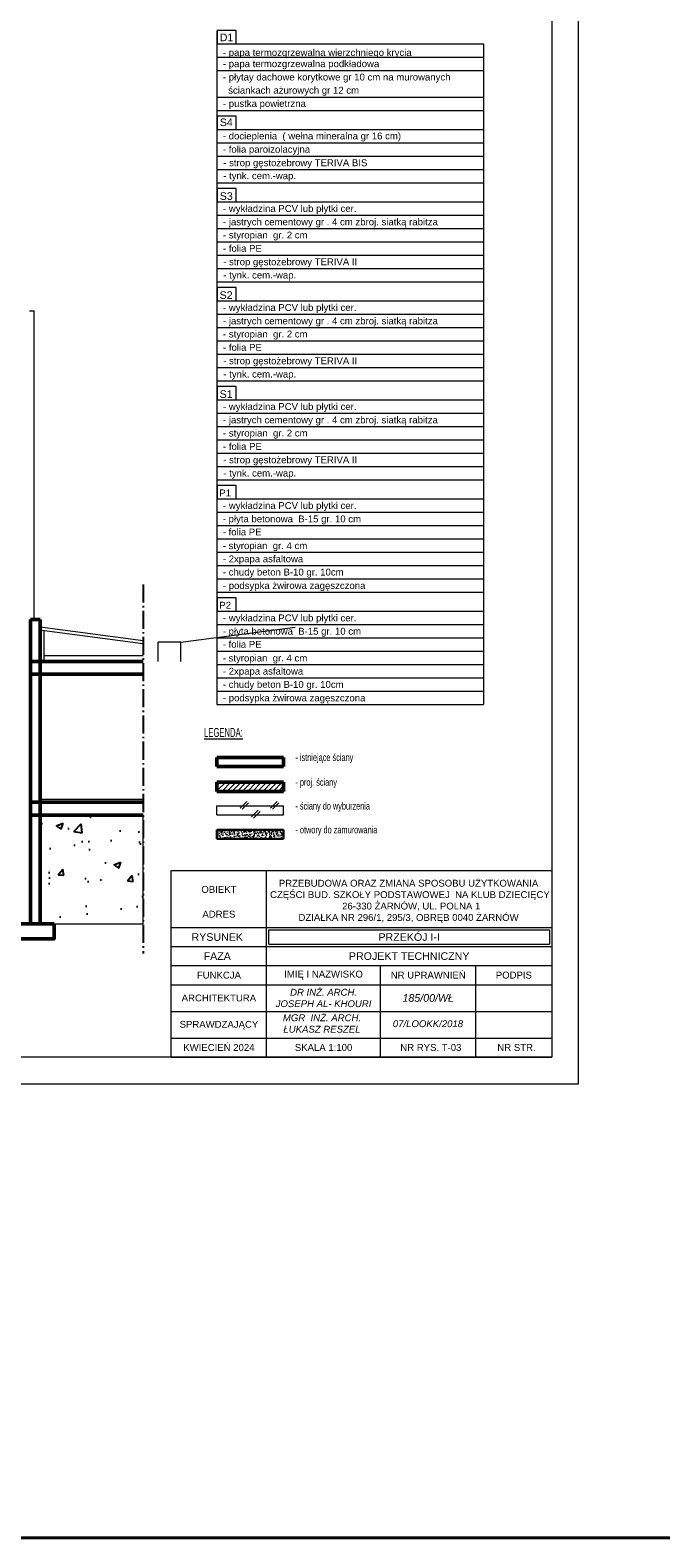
# Model space of a CAD drawing. Header units: millimetres. Extents: x 72202 to 304796, y 21658 to 519946.
# Tile 67 of 95: x 210212 to 211870, y 219413 to 223372. Entities that reach past the tile are written whole.
import ezdxf

# ---------------------------------------------------------------- set-up
doc = ezdxf.new("R2010")
doc.units = ezdxf.units.MM
doc.linetypes.add('AM_DIN_G_W050x2', pattern=[6.875, 4.75, -0.875, 0.375, -0.875])
for name, color, linetype, lineweight in [('kreskowanie', 9, 'Continuous', 5), ('linia - gruba - projektowana', 170, 'Continuous', 50), ('linia - kreskowanie', 9, 'Continuous', 5), ('linia - rzut - gruba - istn.', 250, 'Continuous', 50), ('linia - ściany do wyburzenia', 9, 'Continuous', 5), ('LINIA CIENKA', 7, 'Continuous', 13), ('LINIA WYMIAROWANIE', 1, 'Continuous', 9), ('LINIA ŚCIANA PROJEKTOWANA', 150, 'Continuous', 30), ('OPISY', 251, 'Continuous', 9)]:
    doc.layers.add(name, color=color, linetype=linetype, lineweight=lineweight)
doc.layers.add('LINIA-NIE DRUKOWAĆ', color=3, linetype='Continuous', lineweight=20, plot=False)
doc.styles.add('simplex', font='arial.ttf')
doc.styles.get("Standard").update_dxf_attribs({"font": 'ARIALN.TTF', "width": 0.75})

msp = doc.modelspace()

# ---------------------------------------------------------------- hatches: boundary and pattern name
at = {"layer": 'kreskowanie'}
h = msp.add_hatch(dxfattribs=at)
h.set_pattern_fill('ANSI31', color=256, scale=3)
h.set_pattern_definition([(45, (-3e-11, 70), (-6.7351921, 6.7351921), [])])
h.paths.add_polyline_path([(210703.292, 221397.482), (210703.292, 221373.482), (210878.144, 221373.482), (210878.144, 221397.482)])
at = {"layer": 'linia - kreskowanie'}
h = msp.add_hatch(dxfattribs=at)
h.set_pattern_fill('AR-CONC', color=256, scale=2, style=0)
h.set_pattern_definition([(50, (-21898.505, 122535.397), (14.34520365, -1.2550427), [1.5, -16.5]), (355, (-21898.505, 122535.397), (-2.7750267, 15.0438427), [1.2, -13.2]), (100.4514, (-21897.31, 122535.292), (11.5701876, 13.78879084), [1.2748038, -14.0228422]), (46.1842, (-21898.505, 122539.397), (21.344821, -3.3103803), [2.25, -24.75]), (96.6356, (-21896.726, 122539.12), (18.6932541, 19.4823574), [1.9122058, -21.03426]), (351.1842, (-21898.505, 122539.397), (18.6932389, 19.482372), [1.8, -19.8]), (21, (-21896.505, 122538.397), (11.93814104, -8.0523778), [1.5, -16.5]), (326, (-21896.505, 122538.397), (4.8663066, 14.5030009), [1.2, -13.2]), (71.4514, (-21895.51, 122537.726), (16.8044526, 6.4506099), [1.2748038, -14.0228422]), (37.5, (-21898.505, 122535.397), (0.24319711, 6.65787708), [0, -13.04, 0, -13.4, 0, -13.25]), (7.5, (-21898.505, 122535.397), (5.26139075, 7.88823424), [0, -7.64, 0, -12.74, 0, -5.05]), (327.5, (-21902.965, 122535.397), (10.67644872, -0.45109743), [0, -5, 0, -15.6, 0, -20.7]), (317.5, (-21904.965, 122535.397), (11.6637234, 2.00209965), [0, -6.5, 0, -10.36, 0, -14.7])])
h.paths.add_polyline_path([(210878.144, 221272.688), (210703.292, 221272.688), (210703.292, 221248.688), (210878.144, 221248.688)])
at = {"layer": 'linia - ściany do wyburzenia', "lineweight": -3, "ltscale": 1.2}
h = msp.add_hatch(dxfattribs=at)
h.set_pattern_fill('AR-CONC', color=256)
h.set_pattern_definition([(50, (0, 20186.8), (182.18467, -15.939086), [19.05, -209.55]), (355, (0, 20186.8), (-35.24342, 191.05685), [15.24, -167.64058]), (100.451445, (15.18, 20185.48), (146.94125, 175.11775), [16.19001, -178.09024]), (46.1842, (0, 20237.6), (271.07904, -42.04233), [28.575, -314.325]), (96.63556, (22.6, 20234.1), (237.40413, 247.42612), [24.28502, -267.1356]), (351.18415, (0, 20237.6), (237.40413, 247.42612), [22.85997, -251.45973]), (21, (25.4, 20224.9), (151.61439, -102.2652), [19.05, -209.55]), (326, (25.4, 20224.9), (61.80203, 184.18797), [15.24, -167.64]), (71.451445, (38.03, 20216.38), (213.41642, 81.92277), [16.19001, -178.08994]), (37.5, (0, 20186.803), (3.088603, 84.555039), [0, -165.608, 0, -170.18, 0, -168.275]), (7.5, (0, 20186.8), (66.819663, 100.180575), [0, -97.028, 0, -161.798, 0, -64.135]), (327.5, (-56.64, 20186.8), (135.590595, -5.728744), [0, -63.5, 0, -198.12, 0, -262.89]), (317.5, (-82.04, 20186.8), (148.12918, 25.42649), [0, -82.55, 0, -131.572, 0, -186.69])])
h.paths.add_polyline_path([(210509.656, 221310.846), (210238.292, 221310.846), (210238.292, 221025.846), (210509.656, 221025.846)])

# ---------------------------------------------------------------- linework, layer by layer
at = {"layer": 'linia - gruba - projektowana'}
for p, q in [((210213.292, 221824.846), (210238.292, 221824.846)), ((210213.292, 221025.846), (210213.292, 221824.846)), ((210238.292, 221824.846), (210238.292, 221025.846)), ((210210.773, 221714.846), (210509.656, 221714.846)), ((210210.773, 221680.846), (210509.656, 221680.846)), ((210703.292, 221462.647), (210878.144, 221462.647)), ((210703.292, 221438.647), (210703.292, 221462.647)), ((210878.144, 221438.647), (210878.144, 221462.647)), ((210703.292, 221438.647), (210878.144, 221438.647)), ((210211.292, 221344.846), (210509.656, 221344.846)), ((210211.292, 221310.846), (210509.656, 221310.846))]:
    msp.add_line(p, q, dxfattribs=at)
msp.add_lwpolyline([(210275.292, 221025.846), (210105.292, 221025.846), (210105.292, 220985.846), (210275.292, 220985.846)], close=True, dxfattribs=at)
at = {"layer": 'linia - rzut - gruba - istn.'}
for p, q in [((210703.292, 221397.482), (210878.144, 221397.482)), ((210703.292, 221373.482), (210703.292, 221397.482)), ((210703.292, 221373.482), (210878.144, 221373.482)), ((210878.144, 221373.482), (210878.144, 221397.482))]:
    msp.add_line(p, q, dxfattribs=at)
at = {"layer": 'linia - ściany do wyburzenia', "color": 8}
for p, q in [((210703.292, 221335.384), (210878.144, 221335.384)), ((210703.292, 221311.384), (210703.292, 221335.384)), ((210764.265, 221329.723), (210781.381, 221346.838)), ((210769.287, 221326.343), (210786.402, 221343.458)), ((210843.915, 221329.723), (210861.03, 221346.838)), ((210848.937, 221326.343), (210866.052, 221343.458)), ((210878.144, 221311.384), (210878.144, 221335.384)), ((210703.292, 221311.384), (210878.144, 221311.384)), ((210794.17, 221306.734), (210811.285, 221323.849)), ((210799.192, 221303.354), (210816.307, 221320.469))]:
    msp.add_line(p, q, dxfattribs=at)
at = {"layer": 'LINIA CIENKA'}
for p, q in [((210703.648, 221601.505), (210703.648, 223371.505)), ((210210.773, 222634.846), (210223.292, 222634.846)), ((210223.292, 221824.846), (210223.292, 222634.846)), ((210508.599, 221760.734), (210237.235, 221796.916)), ((210509.656, 221768.664), (210238.292, 221804.846)), ((210238.292, 221714.846), (210238.292, 221790.707)), ((210248.087, 221795.469), (210248.292, 221714.846)), ((210248.292, 221729.846), (210509.656, 221729.846)), ((210238.292, 221352.846), (210509.656, 221352.846)), ((210583.292, 221165.846), (211583.292, 221165.846))]:
    msp.add_line(p, q, dxfattribs=at)
at = {"layer": 'LINIA CIENKA', "linetype": 'AM_DIN_G_W050x2', "lineweight": -3, "ltscale": 10}
msp.add_line((210509.656, 221916.615), (210509.656, 220947.512), dxfattribs=at)
at = {"layer": 'LINIA CIENKA'}
msp.add_lwpolyline([(207753.292, 220675.846), (207753.292, 223503.294), (211583.292, 223503.294), (211583.292, 220675.846)], close=True, dxfattribs=at)
at = {"layer": 'LINIA WYMIAROWANIE', "lineweight": 40, "ltscale": 4}
msp.add_lwpolyline([(189252.203, 225352.466), (235397.589, 225352.466), (235397.589, 219413.411), (189252.203, 219413.411)], close=True, dxfattribs=at)
at = {"layer": 'LINIA ŚCIANA PROJEKTOWANA'}
for p, q in [((210703.292, 221272.688), (210878.144, 221272.688)), ((210703.292, 221248.688), (210703.292, 221272.688)), ((210878.144, 221248.688), (210878.144, 221272.688)), ((210703.292, 221248.688), (210878.144, 221248.688))]:
    msp.add_line(p, q, dxfattribs=at)
at = {"layer": 'LINIA-NIE DRUKOWAĆ'}
for p, q in [((210608.292, 221764.846), (210908.292, 221804.846)), ((210548.292, 221714.846), (210548.292, 221764.846)), ((210608.292, 221764.846), (210548.292, 221764.846)), ((210608.292, 221714.846), (210608.292, 221764.846)), ((210548.292, 221714.846), (210548.292, 221714.846))]:
    msp.add_line(p, q, dxfattribs=at)
for points in [[(207453.292, 223575.846), (207453.292, 220605.846), (211653.292, 220605.846), (211653.292, 223575.846)], [(210509.656, 221310.846), (210238.292, 221310.846), (210238.292, 221025.846), (210509.656, 221025.846)]]:
    msp.add_lwpolyline(points, close=True, dxfattribs=at)
at = {"layer": 'OPISY'}
for p, q in [((210703.292, 223336.505), (211403.292, 223336.505)), ((211403.292, 223336.505), (211403.292, 221601.505)), ((210703.292, 223301.505), (211403.292, 223301.505)), ((210703.292, 223266.505), (211403.292, 223266.505)), ((210703.292, 223196.505), (211403.292, 223196.505)), ((210703.292, 223161.505), (211403.292, 223161.505)), ((210703.292, 223161.505), (211403.292, 223161.505)), ((210703.292, 223111.505), (211403.292, 223111.505)), ((210703.292, 223076.505), (211403.292, 223076.505)), ((210703.292, 223041.505), (211403.292, 223041.505)), ((210703.292, 223041.505), (211403.292, 223041.505)), ((210703.292, 223006.505), (211403.292, 223006.505)), ((210703.292, 223006.505), (211403.292, 223006.505)), ((210703.292, 222971.505), (211403.292, 222971.505)), ((210703.292, 222921.505), (211403.292, 222921.505)), ((210703.648, 222886.505), (211403.292, 222886.505)), ((210703.648, 222851.505), (211403.292, 222851.505)), ((210703.648, 222851.505), (211403.292, 222851.505)), ((210703.648, 222816.505), (211403.292, 222816.505)), ((210703.648, 222816.505), (211403.292, 222816.505)), ((210703.648, 222781.505), (211403.292, 222781.505)), ((210703.648, 222781.505), (211403.292, 222781.505)), ((210703.648, 222746.505), (211403.292, 222746.505)), ((210703.292, 222711.505), (211403.292, 222711.505)), ((210703.648, 222711.505), (211403.292, 222711.505)), ((210703.292, 222661.505), (211403.292, 222661.505)), ((210703.648, 222626.505), (211403.292, 222626.505)), ((210703.648, 222591.505), (211403.292, 222591.505)), ((210703.648, 222591.505), (211403.292, 222591.505)), ((210703.648, 222556.505), (211403.292, 222556.505)), ((210703.648, 222556.505), (211403.292, 222556.505)), ((210703.648, 222521.505), (211403.292, 222521.505)), ((210703.648, 222521.505), (211403.292, 222521.505)), ((210703.648, 222486.505), (211403.292, 222486.505)), ((210703.292, 222451.505), (211403.292, 222451.505)), ((210703.648, 222451.505), (211403.292, 222451.505)), ((210703.292, 222401.505), (211403.292, 222401.505)), ((210703.648, 222366.505), (211403.292, 222366.505)), ((210703.648, 222331.505), (211403.292, 222331.505)), ((210703.648, 222331.505), (211403.292, 222331.505)), ((210703.648, 222296.505), (211403.292, 222296.505)), ((210703.648, 222296.505), (211403.292, 222296.505)), ((210703.648, 222261.505), (211403.292, 222261.505)), ((210703.648, 222261.505), (211403.292, 222261.505)), ((210703.648, 222226.505), (211403.292, 222226.505)), ((210703.292, 222191.505), (211403.292, 222191.505)), ((210703.648, 222191.505), (211403.292, 222191.505)), ((210703.292, 222141.505), (211403.292, 222141.505)), ((210703.292, 222106.505), (211403.292, 222106.505)), ((210703.292, 222071.505), (211403.292, 222071.505)), ((210703.292, 222036.505), (211403.292, 222036.505)), ((210703.292, 222001.505), (211403.292, 222001.505)), ((210703.292, 221966.505), (211403.292, 221966.505)), ((210703.292, 221931.505), (211403.292, 221931.505)), ((210703.292, 221896.505), (211403.292, 221896.505)), ((210703.292, 221846.505), (211403.292, 221846.505)), ((210703.292, 221811.505), (211403.292, 221811.505)), ((210703.292, 221776.505), (211403.292, 221776.505)), ((210703.292, 221741.505), (211403.292, 221741.505)), ((210703.292, 221706.505), (211403.292, 221706.505)), ((210703.292, 221671.505), (211403.292, 221671.505)), ((210703.292, 221636.505), (211403.292, 221636.505)), ((210703.292, 221601.505), (211403.292, 221601.505)), ((210583.292, 220675.846), (210583.292, 221165.846)), ((210833.292, 220675.846), (210833.292, 221165.846)), ((211583.292, 221095.846), (211583.292, 220675.846)), ((210583.292, 221015.846), (211583.292, 221015.846)), ((210839.292, 220971.846), (210839.292, 221009.846)), ((210839.292, 221009.846), (211577.292, 221009.846)), ((211577.292, 221009.846), (211577.292, 220971.846)), ((210583.292, 220965.846), (211583.292, 220965.846)), ((210839.292, 220971.846), (211577.292, 220971.846)), ((210583.292, 220915.846), (211583.292, 220915.846)), ((211133.292, 220675.846), (211133.292, 220915.846)), ((211383.292, 220675.846), (211383.292, 220915.846)), ((210583.292, 220865.846), (211583.292, 220865.846)), ((210583.292, 220795.846), (211583.292, 220795.846)), ((210583.292, 220725.846), (211583.292, 220725.846)), ((210583.292, 220675.846), (211583.292, 220675.846))]:
    msp.add_line(p, q, dxfattribs=at)
for points in [[(210703.648, 223336.505), (210753.648, 223336.505), (210753.648, 223371.505), (210703.648, 223371.505)], [(210703.648, 223111.505), (210753.648, 223111.505), (210753.648, 223146.505), (210703.648, 223146.505)], [(210703.648, 223111.505), (210753.648, 223111.505), (210753.648, 223146.505), (210703.648, 223146.505)], [(210703.648, 222921.505), (210753.648, 222921.505), (210753.648, 222956.505), (210703.648, 222956.505)], [(210703.648, 222661.505), (210753.648, 222661.505), (210753.648, 222696.505), (210703.648, 222696.505)], [(210703.648, 222401.505), (210753.648, 222401.505), (210753.648, 222436.505), (210703.648, 222436.505)], [(210703.648, 222141.505), (210753.648, 222141.505), (210753.648, 222176.505), (210703.648, 222176.505)], [(210703.648, 222141.505), (210753.648, 222141.505), (210753.648, 222176.505), (210703.648, 222176.505)], [(210703.648, 221846.505), (210753.648, 221846.505), (210753.648, 221881.505), (210703.648, 221881.505)], [(210703.648, 221846.505), (210753.648, 221846.505), (210753.648, 221881.505), (210703.648, 221881.505)]]:
    msp.add_lwpolyline(points, close=True, dxfattribs=at)

# ---------------------------------------------------------------- texts
at = {"layer": 'LINIA CIENKA', "style": 'simplex'}
for s, height, p in [('D1', 20, (210710.502, 223343.123)), ('- papa termozgrzewalna wierzchniego krycia', 18, (210718.765, 223304.388)), ('- papa termozgrzewalna podkładowa', 18, (210718.765, 223275.01)), ('- płytay dachowe korytkowe gr 10 cm na murowanych', 18, (210718.765, 223240.01)), ('  ściankach ażurowych gr 12 cm', 18, (210718.765, 223205.32)), ('- pustka powietrzna', 18, (210718.765, 223170.524)), ('S4', 20, (210710.502, 223120.175)), ('- docieplenia  ( wełna mineralna gr 16 cm)', 18, (210718.765, 223085.382)), ('- folia paroizolacyjna', 18, (210718.765, 223050.253)), ('- strop gęstożebrowy TERIVA BIS', 18, (210719.629, 223014.942)), ('- tynk. cem.-wap.', 18, (210719.629, 222980.931)), ('S3', 20, (210710.502, 222926.489)), ('- wykładzina PCV lub płytki cer. ', 18, (210719.121, 222894.87)), ('- jastrych cementowy gr . 4 cm zbroj. siatką rabitza ', 18, (210719.121, 222859.725)), ('- styropian  gr. 2 cm', 18, (210719.121, 222825.262)), ('- folia PE', 18, (210719.121, 222790.158)), ('- strop gęstożebrowy TERIVA II', 18, (210719.629, 222754.942)), ('- tynk. cem.-wap.', 18, (210719.985, 222720.064)), ('S2', 20, (210710.146, 222666.489)), ('- wykładzina PCV lub płytki cer. ', 18, (210719.121, 222634.87)), ('- jastrych cementowy gr . 4 cm zbroj. siatką rabitza ', 18, (210719.121, 222599.725)), ('- styropian  gr. 2 cm', 18, (210719.121, 222565.262)), ('- folia PE', 18, (210719.121, 222530.158)), ('- strop gęstożebrowy TERIVA II', 18, (210719.629, 222494.942)), ('- tynk. cem.-wap.', 18, (210719.985, 222460.064)), ('S1', 20, (210710.146, 222406.489)), ('- wykładzina PCV lub płytki cer. ', 18, (210719.121, 222374.87)), ('- jastrych cementowy gr . 4 cm zbroj. siatką rabitza ', 18, (210719.121, 222339.725)), ('- styropian  gr. 2 cm', 18, (210719.121, 222305.262)), ('- folia PE', 18, (210719.121, 222270.158)), ('- strop gęstożebrowy TERIVA II', 18, (210719.629, 222234.942)), ('- tynk. cem.-wap.', 18, (210719.985, 222200.064)), ('- wykładzina PCV lub płytki cer. ', 18, (210719.121, 222114.87)), ('- płyta betonowa  B-15 gr. 10 cm', 18, (210718.409, 222079.87)), ('- wykładzina PCV lub płytki cer. ', 18, (210719.121, 221819.87)), ('- płyta betonowa  B-15 gr. 10 cm', 18, (210718.409, 221784.87))]:
    msp.add_text(s, height=height, dxfattribs=at).set_placement(p)
at = {"layer": 'LINIA CIENKA', "insert": (210669.341, 221539.807), "char_height": 30, "width": 1849.10191, "attachment_point": 1}
msp.add_mtext('{\\H0.78125x;\\LLEGENDA:\\H0.64x;\\P\\P\\H1.5x;\\l^I^I\\H0.83333x;- istniejące ściany\\P\\P^I^I- proj. ściany\\P\\P^I^I- ściany do wyburzenia\\P\\P^I^I- otwory do zamurowania}', dxfattribs=at)
at = {"layer": 'OPISY', "style": 'simplex'}
for s, p in [('P1', (210709.465, 222148.2)), ('- folia PE', (210718.409, 222045.599)), ('- styropian  gr. 4 cm', (210718.409, 222009.53)), ('- 2xpapa asfaltowa', (210718.765, 221974.908)), ('- chudy beton B-10 gr. 10cm ', (210718.765, 221940.204)), ('- podsypka żwirowa zagęszczona', (210718.765, 221904.746)), ('P2', (210709.465, 221853.2)), ('- folia PE', (210718.409, 221750.599)), ('- styropian  gr. 4 cm', (210718.409, 221714.53)), ('- 2xpapa asfaltowa', (210718.765, 221679.908)), ('- chudy beton B-10 gr. 10cm ', (210718.765, 221645.204)), ('- podsypka żwirowa zagęszczona', (210718.765, 221609.746))]:
    msp.add_text(s, height=18, dxfattribs=at).set_placement(p)
at = {"layer": 'OPISY', "attachment_point": 5, "style": 'simplex'}
for s, insert, char_height, width in [('\\A1;PRZEBUDOWA ORAZ ZMIANA SPOSOBU UŻYTKOWANIA\\P CZĘŚCI BUD. SZKOŁY PODSTAWOWEJ  NA KLUB DZIECIĘCY  \\P  26-330 ŻARNÓW, UL. POLNA 1\\PDZIAŁKA NR 296/1, 295/3, OBRĘB 0040 ŻARNÓW', (211206.671, 221084.592), 18, 879.64412), ('OBIEKT', (210708.292, 221115.846), 18, 250), ('\\PADRES', (210708.292, 221065.846), 18, 250), ('RYSUNEK', (210703.963, 220990.846), 20, 241.34214), ('PRZEKÓJ I-I', (211208.292, 220990.846), 20, 738), ('FAZA', (210703.963, 220940.846), 20, 241.34214), ('PROJEKT TECHNICZNY ', (211208.292, 220940.846), 20, 738), ('FUNKCJA', (210708.292, 220890.846), 18, 250), ('IMIĘ I NAZWISKO', (210983.292, 220890.846), 18, 300), ('NR UPRAWNIEŃ', (211258.292, 220890.846), 18, 250), ('PODPIS', (211483.292, 220890.846), 18, 200), ('{\\fArial|b0|i1|c238|p34;DR INŻ. ARCH. \\PJOSEPH AL- KHOURI}', (210983.292, 220830.846), 18, 300), ('ARCHITEKTURA', (210708.292, 220830.846), 18, 250), ('{\\fArial|b0|i1|c238|p34;185/00/WŁ}', (211258.292, 220830.846), 20, 250), ('{\\fArial|b0|i1|c238|p34;MGR  INŻ. ARCH. \\PŁUKASZ RESZEL}', (210979.151, 220763.822), 18, 300), ('SPRAWDZAJĄCY', (210708.411, 220759.127), 18, 300), ('{\\fArial|b0|i1|c238|p34;07/LOOKK/2018}', (211257.623, 220763.213), 18, 300), ('KWIECIEŃ 2024', (210708.292, 220700.846), 18, 250), ('SKALA 1:100', (210983.292, 220700.846), 18, 300), ('  NR RYS. T-03', (211258.292, 220700.846), 18, 250), ('  NR STR.', (211483.292, 220700.846), 18, 200)]:
    msp.add_mtext(s, dxfattribs=dict(at, insert=insert, char_height=char_height, width=width))

doc.saveas('drawing.dxf')
